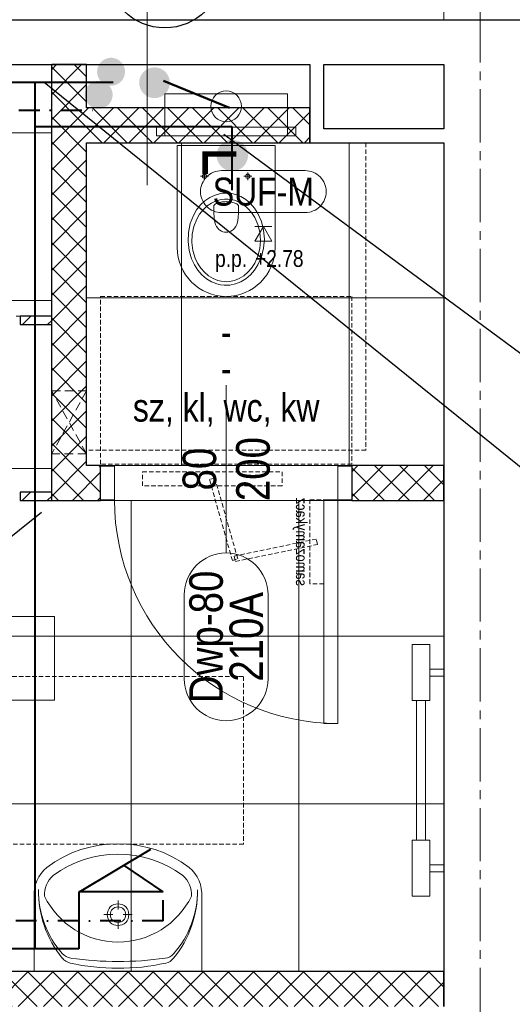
# Model space of a CAD drawing. Header units: millimetres. Extents: x -291747 to 77132, y 46721 to 203932.
# Tile 71 of 110: x 70901 to 71077, y 90918 to 91270. Entities that reach past the tile are written whole.
import ezdxf
from ezdxf.enums import TextEntityAlignment as Align
from ezdxf.lldxf.tags import DXFTag

# ---------------------------------------------------------------- set-up
doc = ezdxf.new("R2010")
doc.units = ezdxf.units.MM
doc.header["$MEASUREMENT"] = 0
for name, pattern in [('DASHDOT', [1, 0.5, -0.25, 0, -0.25]), ('xreff_LSN_szatnie_PW_rzuty_14$0$CENTER2', [28.575, 19.05, -3.175, 3.175, -3.175]), ('xreff_LSN_szatnie_PW_rzuty_14$0$DASHED', [19.05, 12.7, -6.35]), ('xreff_LSN_szatnie_PW_rzuty_14$0$HIDDEN2', [4.7625, 3.175, -1.5875])]:
    doc.linetypes.add(name, pattern=pattern)
doc.layers.get('0').update_dxf_attribs({"lineweight": 9})
doc.layers.get('Defpoints').update_dxf_attribs({"lineweight": 9})
for name, color, linetype, lineweight in [('FL-xref', 250, 'Continuous', 9), ('FL_Ciepła_woda-do odbiorników', 1, 'DASHDOT', 40), ('FL_ks_nad posadzka', 12, 'Continuous', 50), ('FL_opisy_woda', 7, 'Continuous', 25), ('FL_Zimna_woda-do odbiorników', 5, 'SOLID', 40), ('xreff_LSN_szatnie_PW_rzuty_14$0$A drzwi płytowe', 252, 'Continuous', 9), ('xreff_LSN_szatnie_PW_rzuty_14$0$A drzwi samozamykacze', 252, 'Continuous', 9), ('xreff_LSN_szatnie_PW_rzuty_14$0$A hatch', 8, 'Continuous', 5), ('xreff_LSN_szatnie_PW_rzuty_14$0$A hatch ściany', 252, 'Continuous', 9), ('xreff_LSN_szatnie_PW_rzuty_14$0$A opis pom', 252, 'Continuous', 9), ('xreff_LSN_szatnie_PW_rzuty_14$0$A opis pom pow', 252, 'Continuous', 9), ('xreff_LSN_szatnie_PW_rzuty_14$0$A opis stolarka', 252, 'Continuous', 9), ('xreff_LSN_szatnie_PW_rzuty_14$0$A opis stolarka NWD typ', 252, 'Continuous', 9), ('xreff_LSN_szatnie_PW_rzuty_14$0$A opis stolarka NWD wyposażenie', 252, 'Continuous', 9), ('xreff_LSN_szatnie_PW_rzuty_14$0$A opis technologia', 8, 'Continuous', 13), ('xreff_LSN_szatnie_PW_rzuty_14$0$A otwory sciany dzialowe', 8, 'xreff_LSN_szatnie_PW_rzuty_14$0$HIDDEN2', 13), ('xreff_LSN_szatnie_PW_rzuty_14$0$A sufit', 252, 'Continuous', 9), ('xreff_LSN_szatnie_PW_rzuty_14$0$A sufit obrys', 252, 'Continuous', 9), ('xreff_LSN_szatnie_PW_rzuty_14$0$A sufit podwieszany opis', 8, 'Continuous', 13), ('xreff_LSN_szatnie_PW_rzuty_14$0$A widok wyżej', 252, 'xreff_LSN_szatnie_PW_rzuty_14$0$DASHED', 9), ('xreff_LSN_szatnie_PW_rzuty_14$0$A wyposazenie sanitarne', 8, 'Continuous', 9), ('xreff_LSN_szatnie_PW_rzuty_14$0$A-Wall', 252, 'Continuous', 9), ('xreff_LSN_szatnie_PW_rzuty_14$0$IS grzejniki', 8, 'Continuous', 9), ('xreff_LSN_szatnie_PW_rzuty_14$0$S-Grid-Iden', 8, 'xreff_LSN_szatnie_PW_rzuty_14$0$CENTER2', 9)]:
    doc.layers.add(name, color=color, linetype=linetype, lineweight=lineweight)
doc.layers.add('xreff_LSN_szatnie_PW_rzuty_14$0$A opis ppoż drzwi', color=252, linetype='Continuous', lineweight=9, transparency=0.25)
doc.styles.get("Standard").update_dxf_attribs({"font": 'arial.ttf'})
doc.styles.add('xreff_LSN_szatnie_PW_rzuty_14$0$STYL ASA', font='ARIALN.TTF')
tags = doc.linetypes.add('SOLID', pattern=[10, 10, 0]).pattern_tags.tags
tags[6:7] = [DXFTag(74, 4), DXFTag(75, 0), DXFTag(340, '0'), DXFTag(46, 0.0), DXFTag(50, 0.0), DXFTag(44, 0.0), DXFTag(45, 0.0)]
tags[4:5] = [DXFTag(74, 4), DXFTag(75, 0), DXFTag(340, '0'), DXFTag(46, 0.0), DXFTag(50, 0.0), DXFTag(44, 0.0), DXFTag(45, 0.0)]
doc.dimstyles.get("Standard").update_dxf_attribs({"dimtxt": 0.18, "dimasz": 0.18, "dimexe": 0.18, "dimexo": 0.0625, "dimgap": 0.09, "dimtad": 0, "dimtih": 1, "dimtoh": 1, "dimdec": 4, "dimzin": 0, "dimdsep": 46, "dimtxsty": 'Standard', "dimcen": 0.09, "dimadec": 0, "dimazin": 0, "dimtfac": 1, "dimtdec": 4, "dimtofl": 0, "dimtmove": 0, "dimatfit": 3, "dimfxl": 1, "dimtolj": 1, "dimtzin": 0, "dimarcsym": 0})
pattern_1 = [(45, (0, 0), (-4.49012806, 4.49012806), []), (135, (0, 0), (-4.49012806, -4.49012806), [])]
pattern_2 = [(45, (0, 0), (-4.49012806, 4.49012806), [])]

# ---------------------------------------------------------------- blocks, each defined once
blk = doc.blocks.new('xreff_LSN_szatnie_PW_rzuty_14$0$miska ustepowa')
at = {"ltscale": 0.15}
for points in [[(22, 2.5), (22, 17.5), (-22, 17.5), (-22, 2.5)], [(-25, 2.5), (-25, 5.5), (25, 5.5), (25, 2.5)], [(-22, 2.5), (-22, 5.5), (-25, 5.5), (-25, 2.5)], [(22, 2.5), (22, 5.5), (25, 5.5), (25, 2.5)]]:
    blk.add_lwpolyline(points, close=True, dxfattribs=at)
blk.add_lwpolyline([(-17.5, -37.5), (-17.5, -1), (17.5, -1), (17.5, -37.5, -1)], format="xyb", close=True, dxfattribs=at)
at = {"ltscale": 0.15, "elevation": 0}
for points in [[(-9.15, -12), (-6.35, -12)], [(-7.75, -13.4), (-7.75, -10.6)], [(9.15, -12), (6.35, -12)], [(7.75, -13.4), (7.75, -10.6)]]:
    blk.add_lwpolyline(points, dxfattribs=at)
at = {"ltscale": 0.15}
for points in [[(0, -51, 0), (1.34, -50.92, 0), (3.32, -50.49, 0), (5.23, -49.73, 0), (7.04, -48.64, 0), (8.69, -47.25, 0), (10.14, -45.58, 0), (11.37, -43.66, 0), (12.63, -40.81, 0), (13.42, -37.71, 0), (13.69, -34.5, 0), (13.42, -31.29, 0), (12.63, -28.19, 0), (11.37, -25.34, 0), (10.14, -23.42, 0), (8.69, -21.75, 0), (7.04, -20.36, 0), (5.23, -19.27, 0), (3.32, -18.51, 0), (2, -18.19, 0), (0.67, -18.02, 0), (-0.67, -18.02, 0), (-2, -18.19, 0), (-3.97, -18.73, 0), (-5.85, -19.6, 0), (-7.6, -20.79, 0), (-9.2, -22.28, 0), (-10.58, -24.03, 0), (-11.73, -26.02, 0), (-12.88, -28.95, 0), (-13.54, -32.08, 0), (-13.67, -35.31, 0), (-13.27, -38.5, 0), (-12.36, -41.55, 0), (-11.37, -43.66, 0), (-10.14, -45.58, 0), (-8.69, -47.25, 0), (-7.04, -48.64, 0), (-5.23, -49.73, 0), (-3.32, -50.49, 0), (-2, -50.82, 0), (-0.67, -50.98, 0)], [(0, -49.72, 0), (1.2, -49.65, 0), (2.99, -49.27, 0), (4.7, -48.58, 0), (6.32, -47.6, 0), (7.81, -46.36, 0), (9.12, -44.86, 0), (10.22, -43.14, 0), (11.36, -40.58, 0), (12.06, -37.81, 0), (12.31, -34.93, 0), (12.06, -32.05, 0), (11.36, -29.27, 0), (10.22, -26.71, 0), (9.12, -24.99, 0), (7.81, -23.49, 0), (6.32, -22.25, 0), (4.7, -21.27, 0), (2.99, -20.59, 0), (1.8, -20.3, 0), (0.6, -20.15, 0), (-0.6, -20.15, 0), (-1.8, -20.3, 0), (-3.57, -20.78, 0), (-5.26, -21.57, 0), (-6.84, -22.64, 0), (-8.27, -23.97, 0), (-9.51, -25.54, 0), (-10.55, -27.32, 0), (-11.58, -29.95, 0), (-12.17, -32.76, 0), (-12.29, -35.65, 0), (-11.93, -38.52, 0), (-11.11, -41.25, 0), (-10.22, -43.14, 0), (-9.12, -44.86, 0), (-7.81, -46.36, 0), (-6.32, -47.6, 0), (-4.7, -48.58, 0), (-2.98, -49.27, 0), (-1.8, -49.56, 0), (-0.6, -49.7, 0)]]:
    blk.add_polyline3d(points, close=True, dxfattribs=at)
for points in [[(-3.84, -21.91, 0), (-3.37, -21.72, 0), (-2.9, -21.55, 0), (-2.42, -21.41, 0), (-1.94, -21.29, 0), (-1.46, -21.2, 0), (-0.97, -21.14, 0), (-0.49, -21.1, 0), (0, -21.08, 0)], [(3.84, -21.91, 0), (3.37, -21.72, 0), (2.9, -21.55, 0), (2.42, -21.41, 0), (1.94, -21.29, 0), (1.46, -21.2, 0), (0.97, -21.14, 0), (0.49, -21.1, 0), (0, -21.08, 0)], [(-3.84, -21.91, 0), (-3.98, -21.98, 0), (-4.1, -22.07, 0), (-4.2, -22.18, 0), (-4.29, -22.3, 0), (-4.36, -22.44, 0), (-4.42, -22.59, 0), (-4.45, -22.76, 0), (-4.46, -22.93, 0)], [(0, -32.03, 0), (-0.57, -31.99, 0), (-1.15, -31.86, 0), (-1.71, -31.64, 0), (-2.26, -31.32, 0), (-2.64, -31.01, 0), (-3, -30.63, 0), (-3.43, -29.99, 0), (-3.79, -29.2, 0), (-4.13, -27.92, 0), (-4.31, -26.66, 0), (-4.42, -25.16, 0), (-4.45, -23.87, 0), (-4.46, -22.93, 0)], [(0, -32.03, 0), (0.57, -31.99, 0), (1.15, -31.86, 0), (1.71, -31.64, 0), (2.26, -31.32, 0), (2.64, -31.01, 0), (3, -30.63, 0), (3.43, -29.99, 0), (3.79, -29.2, 0), (4.13, -27.92, 0), (4.31, -26.66, 0), (4.42, -25.16, 0), (4.45, -23.87, 0), (4.46, -22.93, 0)], [(3.84, -21.91, 0), (3.98, -21.98, 0), (4.1, -22.07, 0), (4.2, -22.18, 0), (4.29, -22.3, 0), (4.36, -22.44, 0), (4.42, -22.59, 0), (4.45, -22.76, 0), (4.46, -22.93, 0)]]:
    blk.add_polyline3d(points, dxfattribs=at)
for centre, radius in [((0, 13), 5.5), ((-7.75, -12, 0), 0.75), ((7.75, -12, 0), 0.75)]:
    blk.add_circle(centre, radius, dxfattribs=at)
at = {"layer": 'Defpoints', "linetype": 'xreff_LSN_szatnie_PW_rzuty_14$0$HIDDEN2', "ltscale": 0.5}
for points in [[(-50, 0), (50, 0), (50, -110), (-50, -110)], [(-45, -55), (45, -55), (45, -115), (-45, -115)]]:
    blk.add_lwpolyline(points, close=True, dxfattribs=at)
blk = doc.blocks.new('xreff_LSN_szatnie_PW_rzuty_14$0$samozamykacz')
at = {"linetype": 'xreff_LSN_szatnie_PW_rzuty_14$0$HIDDEN2', "ltscale": 0.5}
for points in [[(10, -5), (60, -5), (60, 0), (10, 0)], [(25.86, -31.09), (34.04, -2.23), (35.96, -2.77), (27.78, -31.64)], [(0, -40), (0, -10), (-5, -10), (-5, -40)], [(-2.3, -24.02), (27.08, -30.11), (26.67, -32.07), (-2.7, -25.98)]]:
    blk.add_lwpolyline(points, close=True, dxfattribs=at)
at = {"insert": (1, -25), "char_height": 4, "attachment_point": 2, "rotation": 90, "style": 'xreff_LSN_szatnie_PW_rzuty_14$0$STYL ASA'}
blk.add_mtext_dynamic_manual_height_columns('\\pxqc;samozamykacz', width=75.7344, gutter_width=1, heights=[0], dxfattribs=at)
blk = doc.blocks.new('xreff_LSN_szatnie_PW_rzuty_14$0$umywalka 60x45')
at = {"color": 0, "lineweight": -2, "ltscale": 0.15}
for p, q in [((-30, 0), (30, 0)), ((-30, 0), (-30, -26.7)), ((9.45, 0), (-9.45, 0)), ((30, 0), (30, -26.7)), ((-0.01, -15.32), (-0.01, -18.52)), ((-1.86, -20.37), (-5.07, -20.37)), ((5.04, -20.37), (1.84, -20.37)), ((-0.01, -22.22), (-0.01, -25.42))]:
    blk.add_line(p, q, dxfattribs=at)
at = {"ltscale": 0.15}
blk.add_lwpolyline([(-26.31, -26.95, 0.236063), (-23.21, -34.38, 0.329715), (23.21, -34.38, 0.236063), (26.31, -26.95, 0.623035)], format="xyb", close=True, dxfattribs=at)
blk.add_lwpolyline([(-30, -26.7, 0.239105), (-25.52, -37.28, 0.331406), (25.52, -37.28, 0.239105), (30, -26.7)], format="xyb", dxfattribs=at)
at = {"color": 0, "lineweight": -2, "ltscale": 0.15}
for radius in [3.89, 2.78]:
    blk.add_circle((-0.01, -20.37), radius, dxfattribs=at)
for centre, radius, start, end in [((-16.04, -7.93), 5, 102.694, 140.6648), ((-0.64, -76.32), 75.1, 89.4897, 102.694), ((0.57, -76.32), 75.1, 77.2285, 90.4328), ((16.06, -7.95), 5, 39.2578, 77.2285), ((9.28, -28.68), 37.74, 140.6648, 180.9072), ((5.44, -28.88), 33.9, 138.5245, 180.6767), ((-16.21, -9.73), 5, 97.8304, 138.5245), ((0.57, -131.79), 128.2, 90.245, 97.8304), ((-0.72, -131.79), 128.2, 82.0921, 89.6775), ((16.23, -9.76), 5, 41.398, 82.0921), ((-9.28, -28.67), 37.74, 359.0153, 39.2578), ((-5.45, -28.87), 33.9, 359.2458, 41.398)]:
    blk.add_arc(centre, radius, start, end, dxfattribs=at)
at = {"layer": 'Defpoints', "linetype": 'xreff_LSN_szatnie_PW_rzuty_14$0$HIDDEN2', "ltscale": 0.5}
blk.add_lwpolyline([(-45, -45.56), (45, -45.56), (45, -105.56), (-45, -105.56)], close=True, dxfattribs=at)
blk = doc.blocks.new('xreff_LSN_szatnie_PW_rzuty_14$0$środek')
blk.add_line((0, 0), (0, -10))
blk = doc.blocks.new('xreff_LSN_szatnie_PW_rzuty_14$0$ddtag_DOWN')
at = {"transparency": 33554687}
blk.add_lwpolyline([(0, -30), (0, 30)], dxfattribs=at)
at = {"layer": 'xreff_LSN_szatnie_PW_rzuty_14$0$A opis stolarka NWD typ', "transparency": 33554687}
blk.add_lwpolyline([(15, -75, -1), (-15, -75), (-15, -45, -1), (15, -45)], format="xyb", close=True, dxfattribs=at)
at = {"ltscale": 0.1, "transparency": 33554687, "style": 'xreff_LSN_szatnie_PW_rzuty_14$0$STYL ASA'}
blk.add_attdef('DOORS:SZEROKOŚĆ', text='', height=12, rotation=90, dxfattribs=at).set_placement((0, 0, 0), align=Align.BOTTOM_CENTER)
blk.add_attdef('DOORS:WYSOKOŚĆ', text='', height=12, rotation=90, dxfattribs=at).set_placement((3.6, 0, 0), align=Align.TOP_CENTER)
blk.add_attdef('DOORS:AKUSTYKA', text='', height=10, dxfattribs=at).set_placement((0, 49), align=Align.MIDDLE_CENTER)
at = {"layer": 'xreff_LSN_szatnie_PW_rzuty_14$0$A opis ppoż drzwi', "ltscale": 0.1, "transparency": 33554687, "style": 'xreff_LSN_szatnie_PW_rzuty_14$0$STYL ASA'}
blk.add_attdef('DOORS:PPOŻ', text='', height=10, dxfattribs=at).set_placement((0, 36), align=Align.MIDDLE_CENTER)
at = {"layer": 'xreff_LSN_szatnie_PW_rzuty_14$0$A opis stolarka NWD typ', "ltscale": 0.1, "transparency": 33554687, "style": 'xreff_LSN_szatnie_PW_rzuty_14$0$STYL ASA'}
blk.add_attdef('DOORS:PODTYP', text='', height=12, rotation=90, dxfattribs=at).set_placement((1.2, -60, 0), align=Align.TOP_CENTER)
blk.add_attdef('DOORS:TYP', text='', height=12, rotation=90, dxfattribs=at).set_placement((2.4, -60, 0), align=Align.BOTTOM_CENTER)
at = {"layer": 'xreff_LSN_szatnie_PW_rzuty_14$0$A opis stolarka NWD wyposażenie', "ltscale": 0.1, "transparency": 33554687, "style": 'xreff_LSN_szatnie_PW_rzuty_14$0$STYL ASA'}
blk.add_attdef('DOORS:WYPOSAŻENIE', text='', height=10, dxfattribs=at).set_placement((0, 22), align=Align.MIDDLE_CENTER)
blk = doc.blocks.new('xreff_LSN_szatnie_PW_rzuty_14$0$tag wn')
blk.add_lwpolyline([(-25, -7.5), (25, -7.5), (25, 7.5), (-25, 7.5)], close=True)
at = {"style": 'xreff_LSN_szatnie_PW_rzuty_14$0$STYL ASA'}
blk.add_attdef('ROOM:NO', text='', height=6, dxfattribs=at).set_placement((0, 0), align=Align.MIDDLE_CENTER)
at = {"layer": 'xreff_LSN_szatnie_PW_rzuty_14$0$A opis pom pow', "style": 'xreff_LSN_szatnie_PW_rzuty_14$0$STYL ASA'}
blk.add_attdef('ROOM:AREA', text='', height=6, dxfattribs=at).set_placement((0, -15), align=Align.MIDDLE_CENTER)
blk = doc.blocks.new('xreff_LSN_szatnie_PW_rzuty_14$0$metka')
blk.add_lwpolyline([(-15, -7.5), (15, -7.5, 0.414214), (22.5, 0), (22.5, 0, 0.414214), (15, 7.5), (-15, 7.5, 0.414214), (-22.5, 0), (-22.5, 0, 0.414214)], format="xyb", close=True)
at = {"style": 'xreff_LSN_szatnie_PW_rzuty_14$0$STYL ASA'}
blk.add_attdef('DETAIL:NO', text='', height=10, dxfattribs=at).set_placement((0, 0), align=Align.MIDDLE_CENTER)
blk = doc.blocks.new('xreff_LSN_szatnie_PW_rzuty_14$0$Anno_Elevation_Label_8')
at = {"color": 0, "linetype": 'ByBlock'}
blk.add_line((-0.05, 0), (0.05, 0), dxfattribs=at)
blk.add_lwpolyline([(0, 0), (-0.05, -0.0866), (0.05, -0.0866)], close=True, dxfattribs=at)
at = {"color": 0, "linetype": 'ByBlock', "style": 'xreff_LSN_szatnie_PW_rzuty_14$0$STYL ASA'}
blk.add_attdef('PREFIX', text='', height=0.1, dxfattribs=at).set_placement((-0.0971, -0.2406), align=Align.RIGHT)
for tag, p in [('ELEVATION', (-0.05, -0.2406)), ('SUFFIX', (-0.05, -0.3811))]:
    blk.add_attdef(tag, p, '', height=0.1, dxfattribs=at)
blk = doc.blocks.new('xreff_LSN_szatnie_PW_rzuty_14')
at = {"layer": 'xreff_LSN_szatnie_PW_rzuty_14$0$A hatch', "linetype": 'Continuous', "lineweight": 5}
h = blk.add_hatch(dxfattribs=at)
h.set_pattern_fill('ANSI31', color=256, scale=2, style=0)
h.set_pattern_definition(pattern_2)
h.paths.add_polyline_path([(70912.18, 91161.22), (70912.18, 91164.22), (70900.93, 91164.22), (70900.93, 91161.22)], flags=0)
h = blk.add_hatch(dxfattribs=at)
h.set_pattern_fill('ANSI31', color=256, scale=2, style=0)
h.set_pattern_definition(pattern_2)
h.paths.add_polyline_path([(70912.18, 91098.22), (70912.18, 91101.22), (70900.93, 91101.22), (70900.93, 91098.22)], flags=0)
at = {"layer": 'xreff_LSN_szatnie_PW_rzuty_14$0$A hatch ściany', "linetype": 'Continuous', "lineweight": 9}
h = blk.add_hatch(dxfattribs=at)
h.set_pattern_fill('ANSI37', color=256, scale=2, angle=-360, style=0)
h.set_pattern_definition([(45, (0, 0), (-4.49012806, 4.49012806), []), (135, (0, 0), (-4.49012806, -4.49012806), [])])
h.paths.add_polyline_path([(70912.18, 91226.22), (70921.56, 91230.39), (70924.68, 91238.72), (70924.68, 91254.22), (70912.18, 91254.22)], flags=0)
h.paths.add_polyline_path([(70924.68, 91226.22), (70921.56, 91230.39), (70912.18, 91226.22), (70912.18, 91098.22), (70924.68, 91110.72)], flags=0)
h = blk.add_hatch(dxfattribs=at)
h.set_pattern_fill('ANSI37', color=256, scale=2, style=0)
h.set_pattern_definition(pattern_1)
h.paths.add_polyline_path([(70924.68, 91238.72), (70921.56, 91230.39), (70924.68, 91226.22), (71004.68, 91226.22), (71004.68, 91238.72)], flags=0)
h = blk.add_hatch(dxfattribs=at)
h.set_pattern_fill('ANSI37', color=256, scale=2, style=0)
h.set_pattern_definition(pattern_1)
h.paths.add_polyline_path([(71019.68, 91110.72), (71019.68, 91098.22), (71052.68, 91098.22), (71052.68, 91110.72)], flags=0)
h.paths.add_polyline_path([(70929.68, 91098.22), (70929.68, 91110.72), (70924.68, 91110.72), (70912.18, 91098.22)], flags=0)
h = blk.add_hatch(dxfattribs=at)
h.set_pattern_fill('ANSI37', color=256, scale=2, style=0)
h.set_pattern_definition([(45, (0, 0), (-4.49012806, 4.49012806), []), (135, (0, 0), (-4.49012806, -4.49012806), [])])
h.paths.add_polyline_path([(70729.18, 90929.72), (70716.68, 90917.22), (71052.68, 90917.22), (71052.68, 90929.72)], flags=0)
at = {"layer": 'xreff_LSN_szatnie_PW_rzuty_14$0$A drzwi płytowe', "linetype": 'Continuous', "lineweight": 9, "ltscale": 0.2}
for points in [[(70934.68, 91110.47), (70929.68, 91110.47), (70929.68, 91098.47), (70934.68, 91098.47)], [(71014.68, 91110.47), (71019.68, 91110.47), (71019.68, 91098.47), (71014.68, 91098.47)]]:
    blk.add_lwpolyline(points, close=True, dxfattribs=at)
at = {"layer": 'xreff_LSN_szatnie_PW_rzuty_14$0$A drzwi płytowe', "linetype": 'Continuous', "lineweight": 9}
blk.add_lwpolyline([(71014.68, 91098.47), (71009.68, 91098.47), (71009.68, 91018.47), (71014.68, 91018.47)], close=True, dxfattribs=at)
at = {"layer": 'xreff_LSN_szatnie_PW_rzuty_14$0$A drzwi płytowe', "linetype": 'Continuous', "lineweight": 9, "ltscale": 0.2}
blk.add_arc((71014.68, 91098.47), 80, 180, 270, dxfattribs=at)
at = {"layer": 'xreff_LSN_szatnie_PW_rzuty_14$0$A opis pom'}
blk.add_lwpolyline([(70946.38, 91311.08), (70946.38, 91211.08)], dxfattribs=at)
at = {"layer": 'xreff_LSN_szatnie_PW_rzuty_14$0$A otwory sciany dzialowe'}
blk.add_lwpolyline([(70912.18, 91137.45), (70924.68, 91137.45), (70924.68, 91114.95), (70912.18, 91114.95)], close=True, dxfattribs=at)
for points in [[(70924.68, 91114.95), (70912.18, 91137.45)], [(70924.68, 91137.45), (70912.18, 91114.95)]]:
    blk.add_lwpolyline(points, dxfattribs=at)
at = {"layer": 'xreff_LSN_szatnie_PW_rzuty_14$0$A sufit', "linetype": 'Continuous', "lineweight": 9}
for p, q in [((70729.18, 91229.72), (70912.18, 91229.72)), ((70958.68, 91110.72), (70958.68, 91226.22)), ((71018.68, 91110.72), (71018.68, 91226.22)), ((70729.18, 91169.72), (70912.18, 91169.72)), ((70924.68, 91170.72), (71052.68, 91170.72)), ((70924.68, 91110.72), (71052.68, 91110.72)), ((70729.18, 91109.72), (70912.18, 91109.72)), ((70940.68, 90929.72), (70940.68, 91098.22)), ((71000.68, 90929.72), (71000.68, 91098.22)), ((70729.18, 91049.72), (71052.68, 91049.72)), ((70729.18, 90989.72), (71052.68, 90989.72)), ((70729.18, 90929.72), (71052.68, 90929.72))]:
    blk.add_line(p, q, dxfattribs=at)
at = {"layer": 'xreff_LSN_szatnie_PW_rzuty_14$0$A sufit obrys'}
for points in [[(71052.68, 91098.22), (70912.18, 91098.22), (70912.18, 91254.22), (70729.18, 91254.22), (70729.18, 90929.72), (71052.68, 90929.72)], [(71052.68, 91226.22), (70924.68, 91226.22), (70924.68, 91110.72), (71052.68, 91110.72)]]:
    blk.add_lwpolyline(points, close=True, dxfattribs=at)
at = {"layer": 'xreff_LSN_szatnie_PW_rzuty_14$0$A widok wyżej', "ltscale": 0.4}
blk.add_lwpolyline([(71052.68, 91270.22), (71052.68, 91473.22)], dxfattribs=at)
at = {"layer": 'xreff_LSN_szatnie_PW_rzuty_14$0$A wyposazenie sanitarne', "linetype": 'xreff_LSN_szatnie_PW_rzuty_14$0$HIDDEN2'}
blk.add_lwpolyline([(70822.18, 91254.22), (70912.18, 91254.22), (70912.18, 91164.22), (70822.18, 91164.22)], close=True, dxfattribs=at)
at = {"layer": 'xreff_LSN_szatnie_PW_rzuty_14$0$A-Wall', "linetype": 'Continuous', "lineweight": 25}
for p, q in [((70702.68, 91270.22), (71184.68, 91270.22)), ((70822.18, 91254.22), (70912.18, 91254.22)), ((70912.18, 91254.22), (70924.68, 91254.22)), ((70924.68, 91254.22), (70912.18, 91254.22)), ((70912.18, 91098.22), (70912.18, 91254.22)), ((70924.68, 91254.22), (71004.68, 91254.22)), ((70924.68, 91238.72), (70924.68, 91254.22)), ((71004.68, 91254.22), (71004.68, 91238.72)), ((71009.68, 91231.22), (71009.68, 91254.22)), ((71009.68, 91254.22), (71052.68, 91254.22)), ((71052.68, 91254.22), (71052.68, 91231.22)), ((71004.68, 91238.72), (70924.68, 91238.72)), ((71004.68, 91238.72), (71004.68, 91226.22)), ((71004.68, 91226.22), (71004.68, 91238.72)), ((71052.68, 91231.22), (71009.68, 91231.22)), ((70924.68, 91110.72), (70924.68, 91226.22)), ((70924.68, 91226.22), (71004.68, 91226.22)), ((71004.68, 91226.22), (71052.68, 91226.22)), ((71052.68, 91226.22), (71052.68, 91110.72)), ((70912.18, 91164.22), (70900.93, 91164.22)), ((70900.93, 91164.22), (70900.93, 91161.22)), ((70912.18, 91161.22), (70912.18, 91164.22)), ((70900.93, 91161.22), (70912.18, 91161.22)), ((70929.68, 91110.72), (70924.68, 91110.72)), ((70929.68, 91098.22), (70929.68, 91110.72)), ((71019.68, 91110.72), (71019.68, 91098.22)), ((71052.68, 91110.72), (71019.68, 91110.72)), ((71052.68, 91110.72), (71052.68, 91098.22)), ((71052.68, 91098.22), (71052.68, 91110.72)), ((70912.18, 91101.22), (70900.93, 91101.22)), ((70900.93, 91101.22), (70900.93, 91098.22)), ((70912.18, 91098.22), (70912.18, 91101.22)), ((70900.93, 91098.22), (70912.18, 91098.22)), ((70912.18, 91098.22), (70929.68, 91098.22)), ((71019.68, 91098.22), (71052.68, 91098.22)), ((71052.68, 91098.22), (71052.68, 90929.72)), ((71052.68, 90929.72), (70729.18, 90929.72)), ((71052.68, 90929.72), (71052.68, 90917.22)), ((71052.68, 90917.22), (71052.68, 90929.72))]:
    blk.add_line(p, q, dxfattribs=at)
at = {"layer": 'xreff_LSN_szatnie_PW_rzuty_14$0$IS grzejniki'}
for p, q in [((71041.28, 91026.7), (71041.28, 91046.7)), ((71041.28, 91046.7), (71047.68, 91046.7)), ((71047.68, 91046.7), (71047.68, 91026.7)), ((71047.68, 91037.95), (71052.68, 91037.95)), ((71052.68, 91037.95), (71052.68, 91035.45)), ((71052.68, 91035.45), (71047.68, 91035.45)), ((71047.68, 91026.7), (71041.28, 91026.7)), ((71046.08, 91026.7), (71042.88, 91026.7)), ((71042.88, 91026.7), (71042.88, 90976.7)), ((71046.08, 90976.7), (71046.08, 91026.7)), ((71047.68, 90976.7), (71041.28, 90976.7)), ((71041.28, 90976.7), (71041.28, 90956.7)), ((71042.88, 90976.7), (71046.08, 90976.7)), ((71047.68, 90956.7), (71047.68, 90976.7)), ((71052.68, 90967.95), (71047.68, 90967.95)), ((71047.68, 90965.45), (71052.68, 90965.45)), ((71052.68, 90965.45), (71052.68, 90967.95)), ((71041.28, 90956.7), (71047.68, 90956.7))]:
    blk.add_line(p, q, dxfattribs=at)
at = {"layer": 'xreff_LSN_szatnie_PW_rzuty_14$0$S-Grid-Iden'}
blk.add_lwpolyline([(71065.68, 92131.22), (71065.68, 90539.22)], dxfattribs=at)
at = {"layer": 'xreff_LSN_szatnie_PW_rzuty_14$0$A drzwi płytowe', "linetype": 'Continuous', "lineweight": 9, "ltscale": 0.2, "rotation": 180}
blk.add_blockref('xreff_LSN_szatnie_PW_rzuty_14$0$środek', (70974.68, 91104.47), dxfattribs=at)
at = {"layer": 'xreff_LSN_szatnie_PW_rzuty_14$0$A drzwi samozamykacze', "xscale": -1}
blk.add_blockref('xreff_LSN_szatnie_PW_rzuty_14$0$samozamykacz', (71004.68, 91108.47), dxfattribs=at)
at = {"layer": 'xreff_LSN_szatnie_PW_rzuty_14$0$A opis pom', "linetype": 'Continuous', "lineweight": 9, "xscale": 2, "yscale": 2, "zscale": 2}
blk.add_blockref('xreff_LSN_szatnie_PW_rzuty_14$0$tag wn', (70863.17, 91041.8), dxfattribs=at).add_auto_attribs({'ROOM:NO': '41B', 'ROOM:AREA': '8,30m2'})
at = {"layer": 'xreff_LSN_szatnie_PW_rzuty_14$0$A opis stolarka', "linetype": 'Continuous', "lineweight": 9}
ref = blk.add_blockref('xreff_LSN_szatnie_PW_rzuty_14$0$ddtag_DOWN', (70974.68, 91109.47), dxfattribs=at)
ref.add_attrib('DOORS:AKUSTYKA', '-', dxfattribs={"layer": '0', "ltscale": 0.1, "height": 10, "style": 'xreff_LSN_szatnie_PW_rzuty_14$0$STYL ASA'}).set_placement((70974.68, 91158.47), align=Align.MIDDLE_CENTER)
ref.add_attrib('DOORS:PPOŻ', '-', dxfattribs={"layer": 'xreff_LSN_szatnie_PW_rzuty_14$0$A opis ppoż drzwi', "ltscale": 0.1, "height": 10, "style": 'xreff_LSN_szatnie_PW_rzuty_14$0$STYL ASA'}).set_placement((70974.68, 91145.47), align=Align.MIDDLE_CENTER)
ref.add_attrib('DOORS:WYSOKOŚĆ', '200', dxfattribs={"layer": '0', "ltscale": 0.1, "height": 12, "rotation": 90, "style": 'xreff_LSN_szatnie_PW_rzuty_14$0$STYL ASA'}).set_placement((70978.28, 91109.47, 0), align=Align.TOP_CENTER)
ref.add_attrib('DOORS:SZEROKOŚĆ', '80', dxfattribs={"layer": '0', "ltscale": 0.1, "height": 12, "rotation": 90, "style": 'xreff_LSN_szatnie_PW_rzuty_14$0$STYL ASA'}).set_placement((70974.68, 91109.47, 0), align=Align.BOTTOM_CENTER)
ref.add_attrib('DOORS:PODTYP', '210A', dxfattribs={"layer": 'xreff_LSN_szatnie_PW_rzuty_14$0$A opis stolarka NWD typ', "ltscale": 0.1, "height": 12, "rotation": 90, "style": 'xreff_LSN_szatnie_PW_rzuty_14$0$STYL ASA'}).set_placement((70975.88, 91049.47, 0), align=Align.TOP_CENTER)
ref.add_attrib('DOORS:TYP', 'Dwp-80', dxfattribs={"layer": 'xreff_LSN_szatnie_PW_rzuty_14$0$A opis stolarka NWD typ', "ltscale": 0.1, "height": 12, "rotation": 90, "style": 'xreff_LSN_szatnie_PW_rzuty_14$0$STYL ASA'}).set_placement((70977.08, 91049.47, 0), align=Align.BOTTOM_CENTER)
ref.add_attrib('DOORS:WYPOSAŻENIE', 'sz, kl, wc, kw', dxfattribs={"layer": 'xreff_LSN_szatnie_PW_rzuty_14$0$A opis stolarka NWD wyposażenie', "ltscale": 0.1, "height": 10, "style": 'xreff_LSN_szatnie_PW_rzuty_14$0$STYL ASA'}).set_placement((70974.68, 91131.47), align=Align.MIDDLE_CENTER)
at = {"layer": 'xreff_LSN_szatnie_PW_rzuty_14$0$A sufit podwieszany opis', "linetype": 'Continuous', "lineweight": 13}
blk.add_blockref('xreff_LSN_szatnie_PW_rzuty_14$0$metka', (70988, 91208.72), dxfattribs=at).add_auto_attribs({'DETAIL:NO': 'SUF-M'})
at = {"layer": 'xreff_LSN_szatnie_PW_rzuty_14$0$A sufit podwieszany opis', "linetype": 'Continuous', "lineweight": 13, "xscale": 60, "yscale": 60, "zscale": 60}
blk.add_blockref('xreff_LSN_szatnie_PW_rzuty_14$0$Anno_Elevation_Label_8', (70988, 91196.22, 278), dxfattribs=at).add_auto_attribs({'PREFIX': 'p.p.', 'ELEVATION': '+2.78'})
at = {"layer": 'xreff_LSN_szatnie_PW_rzuty_14$0$A wyposazenie sanitarne'}
blk.add_blockref('xreff_LSN_szatnie_PW_rzuty_14$0$miska ustepowa', (70974.68, 91226.22), dxfattribs=at)
at = {"layer": 'xreff_LSN_szatnie_PW_rzuty_14$0$A wyposazenie sanitarne', "rotation": 179.9999999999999}
blk.add_blockref('xreff_LSN_szatnie_PW_rzuty_14$0$umywalka 60x45', (70935.93, 90929.72), dxfattribs=at)
at = {"layer": 'xreff_LSN_szatnie_PW_rzuty_14$0$A opis technologia', "insert": (70863.17, 91061.8), "char_height": 12, "attachment_point": 8, "style": 'xreff_LSN_szatnie_PW_rzuty_14$0$STYL ASA'}
blk.add_mtext_dynamic_manual_height_columns('umywalnia', width=132.7983, gutter_width=1, heights=[0], dxfattribs=at)

msp = doc.modelspace()

# ---------------------------------------------------------------- block references
at = {"layer": 'FL-xref'}
msp.add_blockref('xreff_LSN_szatnie_PW_rzuty_14', (0, 0), dxfattribs=at)

# ---------------------------------------------------------------- next in the draw order: hatches: boundary and pattern name
at = {"layer": 'FL_Ciepła_woda-do odbiorników', "ltscale": 15}
msp.add_hatch(color=256, dxfattribs=at).paths.add_polyline_path([(70928.63, 91238.37, 1), (70929.4, 91248.34, 1)])
at = {"layer": 'FL_ks_nad posadzka'}
msp.add_hatch(color=256, dxfattribs=at).paths.add_polyline_path([(70949.01, 91253.17, 1), (70949.01, 91242.17, 1)])
at = {"layer": 'FL_Zimna_woda-do odbiorników'}
for points in [[(70933.07, 91246.61, 1), (70933.85, 91256.58, 1)], [(70976.89, 91216.05, -1), (70976.89, 91227.3, -1)]]:
    msp.add_hatch(color=256, dxfattribs=at).paths.add_polyline_path(points)

# ---------------------------------------------------------------- next in the draw order: linework, layer by layer
at = {"layer": 'FL_Ciepła_woda-do odbiorników', "ltscale": 15}
for p, q in [((70749.44, 91237.88), (70928.78, 91237.88)), ((70952.1, 90947.83), (70952.1, 90958.23)), ((70952.1, 90947.83), (70867.77, 90947.83))]:
    msp.add_line(p, q, dxfattribs=at)
at = {"layer": 'FL_ks_nad posadzka'}
msp.add_line((70952.18, 91248.38), (70975.91, 91238.72), dxfattribs=at)
at = {"layer": 'FL_opisy_woda'}
msp.add_circle((70952.69, 91287.92), 20.64, dxfattribs=at)
at = {"layer": 'FL_Zimna_woda-do odbiorników'}
for p, q in [((70779.6, 91247.86), (70934.19, 91247.86)), ((70906.2, 91247.86), (70906.2, 90937.84)), ((70906.2, 91232), (70976.76, 91232)), ((70976.76, 91232), (70976.76, 91209.22)), ((70922.12, 90958.21), (70947.65, 90973.54)), ((70952.12, 90958.23), (70937.99, 90967.74)), ((70952.12, 90958.23), (70921.94, 90958.21)), ((70921.94, 90958.21), (70921.94, 90937.84)), ((70921.94, 90937.84), (70837.61, 90937.84))]:
    msp.add_line(p, q, dxfattribs=at)
at = {"layer": 'FL_Zimna_woda-do odbiorników', "const_width": 2}
msp.add_lwpolyline([(70978.27, 91222.19), (70967.14, 91222.19), (70967.14, 91215.08)], dxfattribs=at)

# ---------------------------------------------------------------- next in the draw order: leaders
at = {"layer": 'FL_opisy_woda', "annotation_type": 0, "has_hookline": 1}
for points, hookline_direction, text_width in [([(71304.18, 91240.87), (71284.76, 91302.42), (71282.26, 91302.42)], 1, 270.21), ([(71204.73, 91253.22), (71177.3, 91281.52), (71174.8, 91281.52)], 1, 155.76), ([(70909.5, 91247.86), (71093.05, 91099.74), (71095.55, 91099.74)], 0, 163.34), ([(70973.84, 91229.22), (71087.73, 91145.24), (71090.23, 91145.24)], 0, 166.96), ([(70908.5, 91094), (70843.87, 91041.97), (70841.37, 91041.97)], 1, 173.64)]:
    msp.add_leader(points, dimstyle='Standard', override={"dimtxt": 2.5, "dimasz": 2.5, "dimexe": 1.25, "dimexo": 0.625, "dimgap": 0.625, "dimtad": 1, "dimtih": 0, "dimtoh": 0, "dimdec": 2, "dimzin": 8, "dimdsep": 44, "dimcen": 2.5, "dimtdec": 2, "dimtofl": 1, "dimldrblk": 'None', "dimtolj": 0, "dimtzin": 8}, dxfattribs=dict(at, hookline_direction=hookline_direction, text_width=text_width))

doc.saveas('drawing.dxf')
